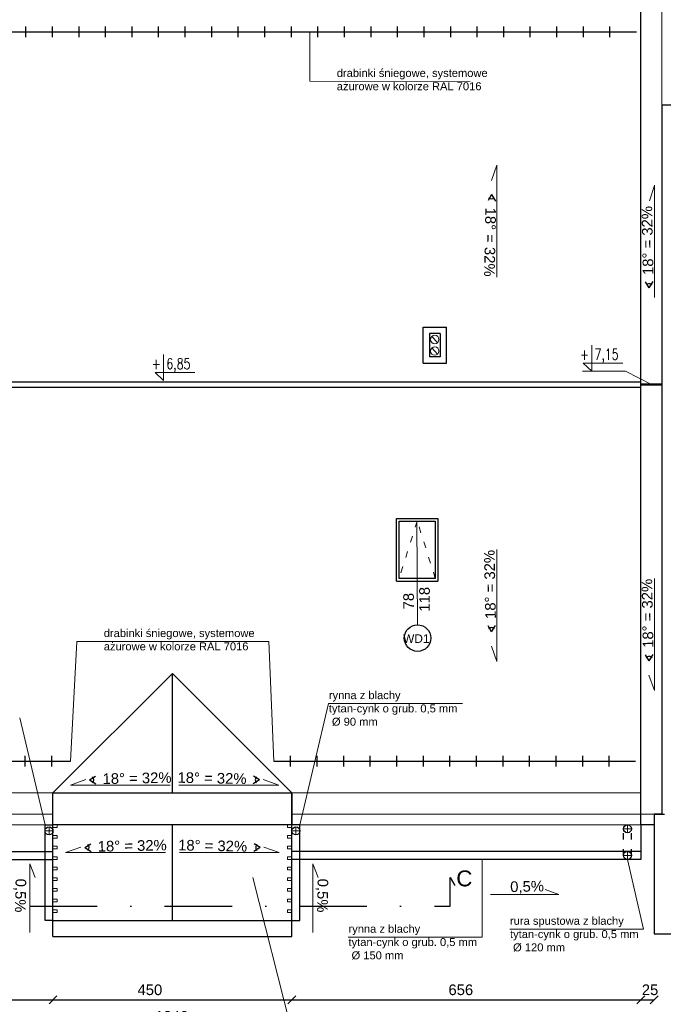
# Model space of a CAD drawing. Header units: millimetres. Extents: x 6197 to 108098, y 4257 to 29730.
# Tile 63 of 148: x 26216 to 27428, y 9756 to 11610. Entities that reach past the tile are written whole.
import ezdxf

# ---------------------------------------------------------------- set-up
doc = ezdxf.new("R2010")
doc.units = ezdxf.units.MM
doc.linetypes.add('ACAD_ISO03W100', pattern=[30, 12, -18])
doc.linetypes.add('DASHDOTX2', pattern=[50.8, 25.4, -12.7, 0, -12.7])
doc.layers.add('&_opisy_100', color=51, linetype='Continuous', lineweight=20)
doc.layers.add('inne', color=7, linetype='Continuous')
doc.layers.add('R-TAB', color=1, linetype='Continuous')
doc.styles.add('Romans', font='romans.shx', dxfattribs={"width": 0.75})
doc.styles.get("Standard").update_dxf_attribs({"font": 'arial.ttf'})
doc.dimstyles.new('ISO-25', dxfattribs={"dimtxt": 2.5, "dimasz": 2.5, "dimexe": 1.25, "dimexo": 0.625, "dimtad": 1, "dimtxsty": 'Standard', "dimcen": 2.5, "dimadec": 0, "dimazin": 0, "dimtfac": 1, "dimtmove": 0, "dimatfit": 3, "dimfxl": 1, "dimarcsym": 0})

# ---------------------------------------------------------------- blocks, each defined once
blk = doc.blocks.new('_Oblique')
at = {"color": 0, "linetype": 'ByBlock', "lineweight": -2}
blk.add_line((-0.5, -0.5), (0.5, 0.5), dxfattribs=at)
blk = doc.blocks.new('*D1025')
at = {"color": 0, "lineweight": -2, "transparency": 16777216}
blk.add_line((27411, 9495.9), (29295, 9495.9), dxfattribs=at)
at = {"layer": 'Defpoints', "color": 0, "transparency": 16777216}
for p in [(27411, 9889.1), (29295, 9889.1), (29295, 9495.9)]:
    blk.add_point(p, dxfattribs=at)
at = {"color": 0, "lineweight": -2, "transparency": 16777216, "xscale": 15, "yscale": 15, "zscale": 15, "rotation": 180}
blk.add_blockref('_Oblique', (27411, 9495.9), dxfattribs=at)
at = {"color": 0, "lineweight": -2, "transparency": 16777216, "xscale": 15, "yscale": 15, "zscale": 15}
blk.add_blockref('_Oblique', (29295, 9495.9), dxfattribs=at)
at = {"color": 0, "lineweight": 20, "transparency": 16777216, "insert": (28365.2, 9514.5), "char_height": 20, "attachment_point": 5}
blk.add_mtext('1884', dxfattribs=at)
blk = doc.blocks.new('*D1061')
at = {"color": 0, "lineweight": -2, "transparency": 16777216}
blk.add_line((25564, 9714.7), (27411, 9714.7), dxfattribs=at)
at = {"layer": 'Defpoints', "color": 0, "transparency": 16777216}
for p in [(25564, 10094.1), (27411, 10094.1), (27411, 9714.7)]:
    blk.add_point(p, dxfattribs=at)
at = {"color": 0, "lineweight": -2, "transparency": 16777216, "xscale": 15, "yscale": 15, "zscale": 15, "rotation": 180}
blk.add_blockref('_Oblique', (25564, 9714.7), dxfattribs=at)
at = {"color": 0, "lineweight": -2, "transparency": 16777216, "xscale": 15, "yscale": 15, "zscale": 15}
blk.add_blockref('_Oblique', (27411, 9714.7), dxfattribs=at)
at = {"color": 0, "lineweight": 20, "transparency": 16777216, "insert": (26502.6, 9733.4), "char_height": 20, "attachment_point": 5}
blk.add_mtext('1846', dxfattribs=at)
blk = doc.blocks.new('*D1037')
at = {"color": 0, "lineweight": -2, "transparency": 16777216}
blk.add_line((27411, 9545.9), (27471, 9545.9), dxfattribs=at)
at = {"layer": 'Defpoints', "color": 0, "transparency": 16777216}
for p in [(27411, 9889.1), (27471, 9889.1), (27471, 9545.9)]:
    blk.add_point(p, dxfattribs=at)
at = {"color": 0, "lineweight": -2, "transparency": 16777216, "xscale": 15, "yscale": 15, "zscale": 15, "rotation": 180}
blk.add_blockref('_Oblique', (27411, 9545.9), dxfattribs=at)
at = {"color": 0, "lineweight": -2, "transparency": 16777216, "xscale": 15, "yscale": 15, "zscale": 15}
blk.add_blockref('_Oblique', (27471, 9545.9), dxfattribs=at)
at = {"color": 0, "lineweight": 20, "transparency": 16777216, "insert": (27445.8, 9564.5), "char_height": 20, "attachment_point": 5}
blk.add_mtext('60', dxfattribs=at)
blk = doc.blocks.new('*D1014')
at = {"color": 0, "lineweight": -2, "transparency": 16777216}
blk.add_line((27386, 9764.7), (27411, 9764.7), dxfattribs=at)
at = {"layer": 'Defpoints', "color": 0, "transparency": 16777216}
for p in [(27386, 10094.1), (27411, 10094.1), (27411, 9764.7)]:
    blk.add_point(p, dxfattribs=at)
at = {"color": 0, "lineweight": -2, "transparency": 16777216, "xscale": 15, "yscale": 15, "zscale": 15, "rotation": 180}
blk.add_blockref('_Oblique', (27386, 9764.7), dxfattribs=at)
at = {"color": 0, "lineweight": -2, "transparency": 16777216, "xscale": 15, "yscale": 15, "zscale": 15}
blk.add_blockref('_Oblique', (27411, 9764.7), dxfattribs=at)
at = {"color": 0, "lineweight": 20, "transparency": 16777216, "insert": (27403.5, 9783.4), "char_height": 20, "attachment_point": 5}
blk.add_mtext('25', dxfattribs=at)
blk = doc.blocks.new('*D1015')
at = {"color": 0, "lineweight": -2, "transparency": 16777216}
blk.add_line((26729, 9764.7), (27386, 9764.7), dxfattribs=at)
at = {"layer": 'Defpoints', "color": 0, "transparency": 16777216}
for p in [(26729, 10094.1), (27386, 10094.1), (27386, 9764.7)]:
    blk.add_point(p, dxfattribs=at)
at = {"color": 0, "lineweight": -2, "transparency": 16777216, "xscale": 15, "yscale": 15, "zscale": 15, "rotation": 180}
blk.add_blockref('_Oblique', (26729, 9764.7), dxfattribs=at)
at = {"color": 0, "lineweight": -2, "transparency": 16777216, "xscale": 15, "yscale": 15, "zscale": 15}
blk.add_blockref('_Oblique', (27386, 9764.7), dxfattribs=at)
at = {"color": 0, "lineweight": 20, "transparency": 16777216, "insert": (27047.1, 9783.4), "char_height": 20, "attachment_point": 5}
blk.add_mtext('656', dxfattribs=at)
blk = doc.blocks.new('*D1016')
at = {"color": 0, "lineweight": -2, "transparency": 16777216}
blk.add_line((26279, 9764.7), (26729, 9764.7), dxfattribs=at)
at = {"layer": 'Defpoints', "color": 0, "transparency": 16777216}
for p in [(26279, 10094.1), (26729, 10094.1), (26729, 9764.7)]:
    blk.add_point(p, dxfattribs=at)
at = {"color": 0, "lineweight": -2, "transparency": 16777216, "xscale": 15, "yscale": 15, "zscale": 15, "rotation": 180}
blk.add_blockref('_Oblique', (26279, 9764.7), dxfattribs=at)
at = {"color": 0, "lineweight": -2, "transparency": 16777216, "xscale": 15, "yscale": 15, "zscale": 15}
blk.add_blockref('_Oblique', (26729, 9764.7), dxfattribs=at)
at = {"color": 0, "lineweight": 20, "transparency": 16777216, "insert": (26461.5, 9783.4), "char_height": 20, "attachment_point": 5}
blk.add_mtext('450', dxfattribs=at)
blk = doc.blocks.new('*D1017')
at = {"color": 0, "lineweight": -2, "transparency": 16777216}
blk.add_line((25624, 9764.7), (26279, 9764.7), dxfattribs=at)
at = {"layer": 'Defpoints', "color": 0, "transparency": 16777216}
for p in [(25624, 10094.1), (26279, 10094.1), (26279, 9764.7)]:
    blk.add_point(p, dxfattribs=at)
at = {"color": 0, "lineweight": -2, "transparency": 16777216, "xscale": 15, "yscale": 15, "zscale": 15, "rotation": 180}
blk.add_blockref('_Oblique', (25624, 9764.7), dxfattribs=at)
at = {"color": 0, "lineweight": -2, "transparency": 16777216, "xscale": 15, "yscale": 15, "zscale": 15}
blk.add_blockref('_Oblique', (26279, 9764.7), dxfattribs=at)
at = {"color": 0, "lineweight": 20, "transparency": 16777216, "insert": (25949.9, 9783.4), "char_height": 20, "attachment_point": 5}
blk.add_mtext('655', dxfattribs=at)

msp = doc.modelspace()

# ---------------------------------------------------------------- linework, layer by layer
at = {"layer": '&_opisy_100', "color": 0}
for points in [[(27293.693, 10997.341), (27293.693, 10948.344), (27277.63, 10963.377), (27352.501, 10963.377)], [(27293.693, 10997.341), (27293.693, 10948.344), (27277.63, 10963.377), (27352.501, 10963.377)], [(26487.243, 10979.62), (26487.243, 10930.623), (26471.18, 10945.656), (26546.051, 10945.656)], [(26487.243, 10979.62), (26487.243, 10930.623), (26471.18, 10945.656), (26546.051, 10945.656)]]:
    msp.add_lwpolyline(points, dxfattribs=at)
at = {"lineweight": 30}
for p, q in [((27385.974, 10094.088), (27385.974, 11697.088)), ((25623.974, 11587.088), (27377.989, 11587.088)), ((26227.989, 11577.088), (26227.989, 11597.088)), ((26277.989, 11577.088), (26277.989, 11597.088)), ((26327.989, 11577.088), (26327.989, 11597.088)), ((26377.989, 11577.088), (26377.989, 11597.088)), ((26427.989, 11577.088), (26427.989, 11597.088)), ((26477.989, 11577.088), (26477.989, 11597.088)), ((26527.989, 11577.088), (26527.989, 11597.088)), ((26577.989, 11577.088), (26577.989, 11597.088)), ((26627.989, 11577.088), (26627.989, 11597.088)), ((26677.989, 11577.088), (26677.989, 11597.088)), ((26727.989, 11577.088), (26727.989, 11597.088)), ((26777.989, 11577.088), (26777.989, 11597.088)), ((26827.989, 11577.088), (26827.989, 11597.088)), ((26877.989, 11577.088), (26877.989, 11597.088)), ((26927.989, 11577.088), (26927.989, 11597.088)), ((26977.989, 11577.088), (26977.989, 11597.088)), ((27027.989, 11577.088), (27027.989, 11597.088)), ((27077.989, 11577.088), (27077.989, 11597.088)), ((27127.989, 11577.088), (27127.989, 11597.088)), ((27177.989, 11577.088), (27177.989, 11597.088)), ((27227.989, 11577.088), (27227.989, 11597.088)), ((27277.989, 11577.088), (27277.989, 11597.088)), ((27327.989, 11577.088), (27327.989, 11597.088)), ((27470.974, 11449.088), (27425.974, 11449.088)), ((27448.474, 11449.088), (27425.974, 11449.088)), ((27425.974, 11449.088), (27425.974, 10114.088)), ((27105.088, 11280.516), (27098.442, 11269.202)), ((27105.088, 11280.516), (27112.577, 11268.445)), ((27401.839, 11104.833), (27395.194, 11116.147)), ((27401.839, 11104.833), (27409.329, 11116.904)), ((26975.974, 11031.088), (27019.974, 11031.088)), ((26975.974, 10963.088), (26975.974, 11031.088)), ((27019.974, 10963.088), (27019.974, 11031.088)), ((27007.974, 11019.088), (26987.974, 11019.088)), ((26987.974, 11019.088), (26987.974, 10975.088)), ((27007.974, 11019.088), (27007.974, 10975.088)), ((27007.974, 10975.088), (26987.974, 10975.088)), ((26975.974, 10963.088), (27019.974, 10963.088)), ((25623.974, 10928.088), (27385.974, 10928.088)), ((25623.974, 10918.088), (27385.974, 10918.088)), ((26925.974, 10671.088), (27003.974, 10671.088)), ((26925.974, 10553.088), (26925.974, 10671.088)), ((26930.974, 10666.088), (26998.974, 10666.088)), ((26930.974, 10558.088), (26930.974, 10666.088)), ((26998.974, 10666.088), (26998.974, 10558.088)), ((27003.974, 10671.088), (27003.974, 10553.088)), ((26925.974, 10553.088), (27003.974, 10553.088)), ((26925.974, 10553.088), (27003.974, 10553.088)), ((26998.974, 10558.088), (26930.974, 10558.088)), ((27105.088, 10457.272), (27098.442, 10468.585)), ((27105.088, 10457.272), (27112.577, 10469.342)), ((27401.839, 10402.862), (27395.194, 10414.176)), ((27401.839, 10402.862), (27409.329, 10414.933)), ((26503.974, 10379.088), (26278.974, 10154.088)), ((26503.974, 10379.088), (26728.974, 10154.088)), ((26503.974, 10154.088), (26503.974, 10379.088)), ((26225.989, 10223.699), (26225.989, 10203.699)), ((26275.989, 10223.699), (26275.989, 10203.699)), ((26725.989, 10223.699), (26725.989, 10203.699)), ((26775.989, 10223.699), (26775.989, 10203.699)), ((26825.989, 10223.699), (26825.989, 10203.699)), ((26875.989, 10223.699), (26875.989, 10203.699)), ((26925.989, 10223.699), (26925.989, 10203.699)), ((26975.989, 10223.699), (26975.989, 10203.699)), ((27025.989, 10223.699), (27025.989, 10203.699)), ((27075.989, 10223.699), (27075.989, 10203.699)), ((27125.989, 10223.699), (27125.989, 10203.699)), ((27175.989, 10223.699), (27175.989, 10203.699)), ((27225.989, 10223.699), (27225.989, 10203.699)), ((27275.989, 10223.699), (27275.989, 10203.699)), ((27325.989, 10223.699), (27325.989, 10203.699)), ((25621.974, 10213.699), (26311.663, 10213.699)), ((26694.812, 10213.699), (27375.989, 10213.699)), ((26347.845, 10178.88), (26359.159, 10185.525)), ((26347.845, 10178.88), (26359.915, 10171.39)), ((26667.977, 10178.911), (26655.906, 10171.421)), ((26667.977, 10178.911), (26656.663, 10185.556)), ((26278.974, 9884.088), (26278.974, 10154.088)), ((26278.974, 10154.088), (26728.974, 10154.088)), ((26728.974, 9884.088), (26728.974, 10154.088)), ((26728.974, 10154.088), (26728.974, 10094.088)), ((27410.974, 10114.088), (27410.974, 9889.088)), ((27410.974, 10114.088), (27430.974, 10114.088)), ((27425.974, 10114.088), (27410.974, 10114.088)), ((27410.974, 10114.088), (27410.974, 10094.088)), ((26263.974, 9914.088), (26263.974, 10094.088)), ((26263.974, 10094.088), (26278.974, 10094.088)), ((26728.974, 10094.088), (26278.974, 10094.088)), ((26503.974, 9914.088), (26503.974, 10094.088)), ((26743.974, 10094.088), (26728.974, 10094.088)), ((26743.974, 9914.088), (26743.974, 10094.088)), ((27410.974, 10094.088), (27385.974, 10094.088)), ((27385.974, 10094.088), (27385.974, 10044.088)), ((26338.849, 10051.659), (26350.163, 10058.304)), ((26338.849, 10051.659), (26350.92, 10044.17)), ((26669.099, 10051.659), (26657.028, 10044.17)), ((26669.099, 10051.659), (26657.785, 10058.304)), ((25623.974, 10044.088), (26278.974, 10044.088)), ((25623.974, 10029.088), (26278.974, 10029.088)), ((27385.974, 10044.088), (26728.974, 10044.088)), ((27385.974, 10029.088), (26728.974, 10029.088)), ((27385.974, 10044.088), (27385.974, 10029.088)), ((26278.974, 9914.088), (26263.974, 9914.088)), ((26278.974, 9914.088), (26728.974, 9914.088)), ((26728.974, 9914.088), (26743.974, 9914.088)), ((26278.974, 9884.088), (26728.974, 9884.088)), ((27410.974, 9889.088), (27470.974, 9889.088))]:
    msp.add_line(p, q, dxfattribs=at)
at = {"lineweight": 20}
for p, q in [((27425.974, 11677.088), (27425.974, 11062.088)), ((27385.974, 11637.088), (27385.974, 11087.088)), ((26763.004, 11493.887), (26763.004, 11587.088)), ((27114.988, 11336.29), (27104.734, 11307.27)), ((27114.988, 11125.313), (27114.988, 11336.29)), ((27411.739, 11298.035), (27402.182, 11268.778)), ((27411.739, 11298.065), (27411.739, 11087.088)), ((27385.974, 11087.088), (27385.974, 10759.088)), ((27425.974, 11057.088), (27425.974, 10719.088)), ((27003.453, 11001.897), (26992.495, 11013.555)), ((27003.453, 10980.294), (26992.495, 10991.952)), ((27276.175, 10948.344), (27357.416, 10948.344)), ((27357.416, 10948.344), (27405.974, 10923.088)), ((27425.974, 10719.088), (27425.974, 10497.088)), ((26964.272, 10666.088), (26965.676, 10470.692)), ((27114.988, 10612.475), (27114.988, 10401.497)), ((27385.974, 10599.088), (27385.974, 10497.088)), ((27411.739, 10558.065), (27411.739, 10347.088)), ((27385.974, 10497.088), (27385.974, 10197.088)), ((27425.974, 10497.088), (27425.974, 10114.088)), ((26324.144, 10439.404), (26311.663, 10213.699)), ((26685.574, 10439.352), (26694.812, 10213.699)), ((27114.988, 10401.497), (27104.734, 10430.518)), ((27411.739, 10347.088), (27401.485, 10376.108)), ((27385.974, 10197.088), (27385.974, 10154.088)), ((26311.716, 10168.98), (26340.737, 10179.234)), ((26704.105, 10169.011), (26675.085, 10179.264)), ((26499.887, 10168.98), (26311.716, 10168.98)), ((26515.934, 10169.011), (26704.105, 10169.011)), ((25623.974, 10154.088), (27385.974, 10154.088)), ((26279.974, 10154.088), (26278.974, 10154.088)), ((27385.974, 10154.088), (27385.974, 10154.088)), ((25583.974, 10114.088), (26278.974, 10114.088)), ((26728.974, 10114.088), (27385.974, 10114.088)), ((27425.974, 10114.088), (27385.974, 10114.088)), ((27425.974, 10114.088), (27430.974, 10114.088)), ((25563.974, 10094.088), (27410.974, 10094.088)), ((26278.974, 10094.088), (26278.974, 9884.088)), ((26278.974, 10089.088), (26286.974, 10089.088)), ((26286.974, 10089.088), (26286.974, 10094.088)), ((26720.974, 10089.088), (26720.974, 10094.088)), ((26720.974, 10094.088), (26728.974, 10094.088)), ((26728.974, 10089.088), (26720.974, 10089.088)), ((26728.974, 9884.088), (26728.974, 10094.088)), ((26728.974, 10094.088), (26728.974, 10089.088)), ((27410.974, 10094.088), (27410.974, 9889.088)), ((26278.974, 10074.088), (26286.974, 10074.088)), ((26278.974, 10069.088), (26286.974, 10069.088)), ((26286.974, 10069.088), (26286.974, 10074.088)), ((26728.974, 10074.088), (26720.974, 10074.088)), ((26720.974, 10069.088), (26720.974, 10074.088)), ((26728.974, 10069.088), (26720.974, 10069.088)), ((26278.974, 10054.088), (26286.974, 10054.088)), ((26278.974, 10049.088), (26286.974, 10049.088)), ((26286.974, 10049.088), (26286.974, 10054.088)), ((26302.721, 10041.759), (26331.741, 10052.013)), ((26705.227, 10041.759), (26676.207, 10052.013)), ((26728.974, 10054.088), (26720.974, 10054.088)), ((26720.974, 10049.088), (26720.974, 10054.088)), ((26728.974, 10049.088), (26720.974, 10049.088)), ((26728.974, 10064.088), (26728.974, 10059.088)), ((26278.974, 10034.088), (26286.974, 10034.088)), ((26278.974, 10029.088), (26286.974, 10029.088)), ((26286.974, 10029.088), (26286.974, 10034.088)), ((26490.892, 10041.759), (26302.721, 10041.759)), ((26517.057, 10041.759), (26705.227, 10041.759)), ((26728.974, 10034.088), (26720.974, 10034.088)), ((26720.974, 10029.088), (26720.974, 10034.088)), ((26728.974, 10029.088), (26720.974, 10029.088)), ((26728.974, 10034.088), (26728.974, 10029.088)), ((26278.974, 10014.088), (26286.974, 10014.088)), ((26286.974, 10009.088), (26286.974, 10014.088)), ((26728.974, 10014.088), (26720.974, 10014.088)), ((26720.974, 10009.088), (26720.974, 10014.088)), ((26278.974, 10009.088), (26286.974, 10009.088)), ((26278.974, 9994.088), (26286.974, 9994.088)), ((26286.974, 9989.088), (26286.974, 9994.088)), ((26728.974, 10009.088), (26720.974, 10009.088)), ((26728.974, 9994.088), (26720.974, 9994.088)), ((26720.974, 9989.088), (26720.974, 9994.088)), ((26728.974, 10004.088), (26728.974, 9999.088)), ((26278.974, 9989.088), (26286.974, 9989.088)), ((26278.974, 9974.088), (26286.974, 9974.088)), ((26286.974, 9969.088), (26286.974, 9974.088)), ((26728.974, 9989.088), (26720.974, 9989.088)), ((26728.974, 9974.088), (26720.974, 9974.088)), ((26720.974, 9969.088), (26720.974, 9974.088)), ((26728.974, 9974.088), (26728.974, 9969.088)), ((26278.974, 9969.088), (26286.974, 9969.088)), ((26728.974, 9969.088), (26720.974, 9969.088)), ((26278.974, 9954.088), (26286.974, 9954.088)), ((26278.974, 9949.088), (26286.974, 9949.088)), ((26286.974, 9949.088), (26286.974, 9954.088)), ((26728.974, 9954.088), (26720.974, 9954.088)), ((26720.974, 9949.088), (26720.974, 9954.088)), ((26728.974, 9949.088), (26720.974, 9949.088)), ((26728.974, 9944.088), (26728.974, 9939.088)), ((26278.974, 9934.088), (26286.974, 9934.088)), ((26278.974, 9929.088), (26286.974, 9929.088)), ((26286.974, 9929.088), (26286.974, 9934.088)), ((26728.974, 9934.088), (26720.974, 9934.088)), ((26720.974, 9929.088), (26720.974, 9934.088)), ((26728.974, 9929.088), (26720.974, 9929.088)), ((26278.974, 9914.088), (26368.974, 9914.088)), ((26638.974, 9914.088), (26728.974, 9914.088)), ((26278.974, 9884.088), (26368.974, 9884.088)), ((26278.974, 9884.088), (26368.974, 9884.088)), ((26638.974, 9884.088), (26728.974, 9884.088)), ((27410.974, 9889.088), (29294.974, 9889.088)), ((27410.974, 9889.088), (29294.974, 9889.088))]:
    msp.add_line(p, q, dxfattribs=at)
at = {"lineweight": 0}
for p, q in [((26763.004, 11493.887), (27064.99, 11493.835)), ((26324.144, 10439.404), (26685.574, 10439.352)), ((26743.974, 10094.088), (26798.155, 10322.554)), ((26798.155, 10322.554), (27050.05, 10322.501)), ((26216.266, 10295.229), (26263.974, 10094.088)), ((27087.024, 9882.648), (27087.024, 10029.088)), ((27391.257, 9897.669), (27360.974, 10029.088)), ((26744.544, 9643.504), (26655.079, 9994.674)), ((26835.13, 9882.7), (27087.024, 9882.648)), ((27139.362, 9897.721), (27391.257, 9897.669))]:
    msp.add_line(p, q, dxfattribs=at)
at = {"lineweight": 50}
msp.add_line((27385.974, 10923.088), (27425.974, 10923.088), dxfattribs=at)
at = {"linetype": 'Continuous', "lineweight": 20}
msp.add_line((27385.974, 10759.088), (27385.974, 10599.088), dxfattribs=at)
at = {"linetype": 'ACAD_ISO03W100', "lineweight": 20}
for p, q in [((26964.974, 10666.088), (26930.974, 10558.088)), ((26998.974, 10558.088), (26964.974, 10666.088)), ((26368.974, 9914.088), (26638.974, 9914.088)), ((26368.974, 9884.088), (26638.974, 9884.088))]:
    msp.add_line(p, q, dxfattribs=at)
at = {"color": 0, "lineweight": 0}
for p, q in [((26271.474, 10090.25), (26271.474, 10075.25)), ((26736.474, 10090.25), (26736.474, 10075.25)), ((27368.474, 10086.588), (27353.474, 10086.588)), ((27360.974, 10094.088), (27360.974, 10079.088)), ((26263.974, 10082.75), (26278.974, 10082.75)), ((26743.974, 10082.75), (26728.974, 10082.75)), ((27368.474, 10036.588), (27353.474, 10036.588)), ((27360.974, 10044.088), (27360.974, 10029.088)), ((26235.312, 9891.68), (26235.312, 10020.901)), ((26235.312, 10020.901), (26245.264, 9995.06)), ((26768.441, 9891.68), (26768.441, 10020.901)), ((26768.441, 10020.901), (26778.393, 9995.06)), ((27102.705, 9962.659), (27231.926, 9962.659)), ((27231.926, 9962.659), (27206.084, 9972.611))]:
    msp.add_line(p, q, dxfattribs=at)
at = {"linetype": 'ACAD_ISO03W100', "lineweight": 30}
for p, q in [((27353.474, 10036.588), (27353.474, 10086.588)), ((27368.474, 10036.588), (27368.474, 10086.588))]:
    msp.add_line(p, q, dxfattribs=at)
at = {"linetype": 'DASHDOTX2', "lineweight": 30, "ltscale": 5}
msp.add_line((25980.959, 9941.054), (27026.99, 9941.054), dxfattribs=at)
at = {"lineweight": 20}
for centre in [(26997.974, 11007.726), (26997.974, 10986.123)]:
    msp.add_circle(centre, 8, dxfattribs=at)
msp.add_circle((26965.676, 10445.692), 25)
at = {"color": 0, "lineweight": 30}
for centre in [(26271.474, 10082.75), (26736.474, 10082.75), (27360.974, 10086.588), (27360.974, 10036.588)]:
    msp.add_circle(centre, 7.5, dxfattribs=at)
at = {"lineweight": 30}
for centre, start, end in [((27105.088, 11280.516), 225, 315), ((27401.839, 11104.833), 44.999995, 135.000005), ((27105.088, 10457.272), 44.999995, 135.000005), ((27401.839, 10402.862), 44.999995, 135.000005), ((26347.845, 10178.88), 315, 45), ((26667.977, 10178.911), 134.999986, 225.000014), ((26338.849, 10051.659), 315, 45), ((26669.099, 10051.659), 134.99999, 225.00001)]:
    msp.add_arc(centre, 8.05, start, end, dxfattribs=at)
at = {"layer": 'inne', "lineweight": 30}
for p, q in [((27026.99, 9941.054), (27026.99, 9994.903)), ((27026.99, 9994.903), (27036.113, 9979.994))]:
    msp.add_line(p, q, dxfattribs=at)

# ---------------------------------------------------------------- texts
at = {"layer": '&_opisy_100', "color": 0, "char_height": 20.25, "width": 420.63828, "attachment_point": 1, "rotation": 359.999998, "style": 'Romans'}
for s, insert in [('\\A1;+ 7,15', (27271.506, 10990.035)), ('\\A1;+ 6,85', (26465.056, 10972.315))]:
    msp.add_mtext(s, dxfattribs=dict(at, insert=insert))
for s, width, insert, char_height, attachment_point in [('\\pi146.67666;5,96', 358.27488, (22665.923, 11607.292), 25, 1), ('\\A1;drabinki śniegowe, systemowe\\Pażurowe w kolorze RAL 7016', 305.42201, (26813.459, 11517.083), 15, 1), ('\\pi146.77045;7,23', 358.27488, (22665.923, 11447.292), 25, 1), ('\\pi146.66813;9,83', 358.27488, (22665.923, 11287.292), 25, 1), ('\\pi146.80456;3,82', 358.27488, (22665.923, 11207.292), 25, 1), ('\\pi146.29296;4,32', 358.27488, (22665.923, 11127.292), 25, 1), ('\\pi146.68519;3,76', 358.27488, (22665.923, 10887.292), 25, 1), ('\\pi146.65108;3,79', 358.27488, (22665.923, 10807.292), 25, 1), ('\\pi146.60845;6,76', 358.27488, (22665.923, 10727.292), 25, 1), ('\\pi146.59992;6,73', 358.27488, (22665.923, 10487.292), 25, 1), ('\\A1;drabinki śniegowe, systemowe\\Pażurowe w kolorze RAL 7016', 305.42201, (26374.599, 10462.6), 15, 1), ('WD1', 68.36029, (26988.109, 10452.704), 16, 3), ('\\pi219.97971;POWIERZCHNIA RAZEM ', 838.20294, (21910.773, 10407.239), 25, 1), ('\\A1;rynna z blachy\\Ptytan-cynk o grub. 0,5 mm^J %%C 90 mm ', 305.42201, (26798.519, 10345.749), 15, 1), ('\\A1;rura spustowa z blachy\\Ptytan-cynk o grub. 0,5 mm^J %%C 120 mm ', 305.42201, (27139.726, 9920.917), 15, 1), ('\\A1;rynna z blachy\\Ptytan-cynk o grub. 0,5 mm^J %%C 150 mm ', 305.42201, (26835.493, 9905.896), 15, 1)]:
    msp.add_mtext_dynamic_manual_height_columns(s, width=width, gutter_width=12.5, heights=[0], dxfattribs=dict(insert=insert, char_height=char_height, attachment_point=attachment_point))
at = {"char_height": 20}
for s, insert, attachment_point, rotation in [('18%%D = 32%', (27093.177, 11256.297), 7, 268.881771), ('18%%D = 32%', (27389.929, 11129.053), 1, 91.118229), ('18%%D = 32%', (27093.177, 10481.491), 1, 91.118229), ('18%%D = 32%', (27389.929, 10427.081), 1, 91.118229), ('18%%D = 32%', (26372.064, 10190.79), 1, 1.118229), ('18%%D = 32%', (26643.757, 10190.821), 3, 358.881771), ('18%%D = 32%', (26363.069, 10063.569), 1, 1.118229), ('18%%D = 32%', (26644.88, 10063.569), 3, 358.881771), ('0,5%', (26227.368, 9928.866), 3, 268.881771), ('0,5%', (26796.238, 9928.866), 3, 268.881771), ('0,5%', (27139.89, 9987.573), 1, 1.118229)]:
    msp.add_mtext_dynamic_manual_height_columns(s, width=202.64367, gutter_width=12.5, heights=[0], dxfattribs=dict(at, insert=insert, attachment_point=attachment_point, rotation=rotation))
at = {"lineweight": 20, "char_height": 20, "attachment_point": 1, "rotation": 90}
for s, insert in [('118', (26968.683, 10495.404)), ('\\pt0;78', (26938.673, 10499.659))]:
    msp.add_mtext_dynamic_manual_height_columns(s, width=37.21157, gutter_width=12.5, heights=[0], dxfattribs=dict(at, insert=insert))
at = {"lineweight": 20, "insert": (27068.81, 10008.276), "char_height": 30, "attachment_point": 3}
msp.add_mtext_dynamic_manual_height_columns('C', width=68.36029, gutter_width=12.5, heights=[0], dxfattribs=at)
at = {"layer": 'R-TAB', "color": 0, "ltscale": 24, "char_height": 30, "width": 2065.84351, "attachment_point": 1}
for s, insert in [('\\pi772.57046;ELEWACJA POŁUDNIOWA', (8054.143, 11524.536)), ('\\pi798.17073;ELEWACJA PÓŁNOCNA', (8032.769, 10191.371))]:
    msp.add_mtext(s, dxfattribs=dict(at, insert=insert))

# ---------------------------------------------------------------- dimensions: what is measured, and where the dimension line sits
at = {"lineweight": 20}
for base, p1, p2, text, picture, middle in [((27410.974, 9714.736), (25563.974, 10094.088), (27410.974, 10094.088), '1846', '*D1061', (26502.633, 9733.409)), ((27385.974, 9764.736), (26728.974, 10094.088), (27385.974, 10094.088), '656', '*D1015', (27047.07, 9783.409))]:
    dim = msp.add_linear_dim(base=base, p1=p1, p2=p2, text=text, dimstyle='ISO-25', override={"dimtxt": 20, "dimasz": 15, "dimblk1": 'Oblique', "dimblk2": 'Oblique', "dimsah": 1, "dimse1": 1, "dimse2": 1, "dimtmove": 2}, dxfattribs=at)
    dim.commit()
    dim.dimension.update_dxf_attribs({"geometry": picture, "text_midpoint": middle, "dimtype": 160})
for base, p1, p2, picture, middle in [((26278.974, 9764.736), (25623.974, 10094.088), (26278.974, 10094.088), '*D1017', (25949.925, 9783.409)), ((26728.974, 9764.736), (26278.974, 10094.088), (26728.974, 10094.088), '*D1016', (26461.546, 9783.409)), ((27410.974, 9764.736), (27385.974, 10094.088), (27410.974, 10094.088), '*D1014', (27403.49, 9783.409)), ((29294.974, 9495.857), (27410.974, 9889.088), (29294.974, 9889.088), '*D1025', (28365.196, 9514.531)), ((27470.974, 9545.857), (27410.974, 9889.088), (27470.974, 9889.088), '*D1037', (27445.793, 9564.531))]:
    dim = msp.add_linear_dim(base=base, p1=p1, p2=p2, dimstyle='ISO-25', override={"dimtxt": 20, "dimasz": 15, "dimblk1": 'Oblique', "dimblk2": 'Oblique', "dimsah": 1, "dimse1": 1, "dimse2": 1, "dimtmove": 2}, dxfattribs=at)
    dim.commit()
    dim.dimension.update_dxf_attribs({"geometry": picture, "text_midpoint": middle, "dimtype": 160})

doc.saveas('drawing.dxf')
